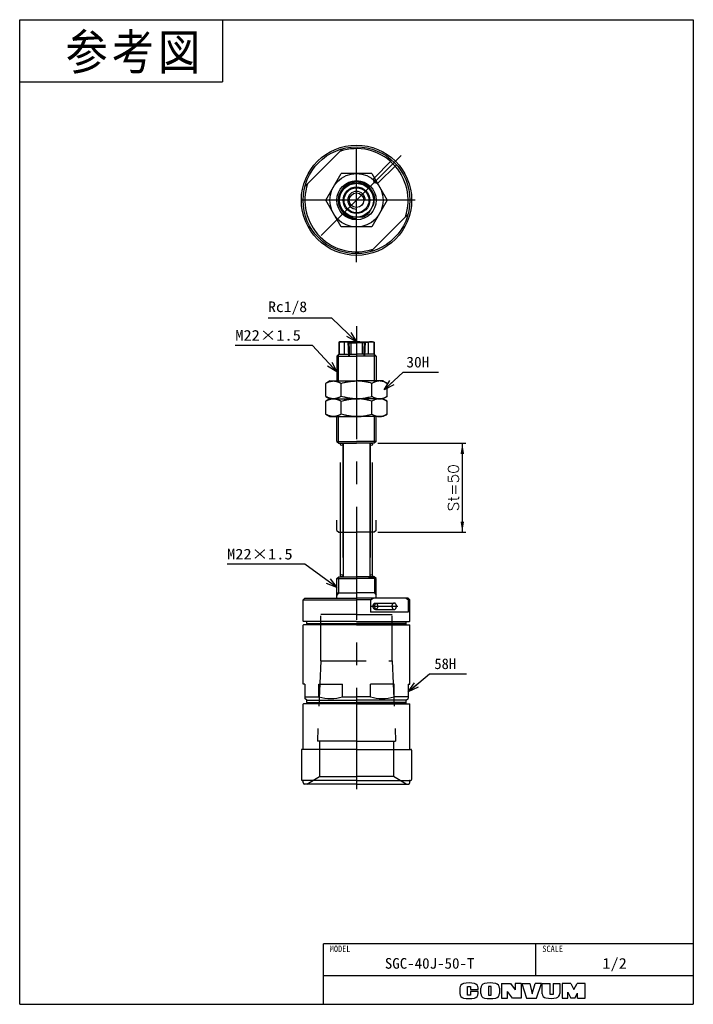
# Model space of a CAD drawing. Extents: x 0 to 189, y 0 to 277.
import ezdxf

# ---------------------------------------------------------------- set-up
doc = ezdxf.new("R2010")
doc.units = 0
for name, pattern in [('CENTER', [50.8, 31.75, -6.35, 6.35, -6.35]), ('DASHED', [19.05, 12.7, -6.35]), ('PHANTOM', [63.5, 31.75, -6.35, 6.35, -6.35, 6.35, -6.35])]:
    doc.linetypes.add(name, pattern=pattern)
doc.layers.get('0').update_dxf_attribs({"linetype": 'CONTINUOUS'})
doc.layers.get('DEFPOINTS').update_dxf_attribs({"linetype": 'CONTINUOUS'})
doc.styles.add('MX_DIMTXSTY_2', font='txt.sh', dxfattribs={"width": 1.05, "bigfont": 'extfont'})
doc.styles.add('MX_NOTE_STANDARD', font='txt.sh', dxfattribs={"bigfont": 'extfont'})
doc.dimstyles.new('MX_DIMSTYLE_参考図', dxfattribs={"dimtxt": 3, "dimasz": 2.5, "dimexe": 1, "dimexo": 1, "dimgap": 1, "dimtad": 1, "dimlfac": 2, "dimdsep": 46, "dimtxsty": 'MX_NOTE_STANDARD', "dimblk1": 'OPEN30', "dimblk2": 'OPEN30', "dimsah": 1, "dimcen": 2.5, "dimadec": 0, "dimazin": 0, "dimtfac": 1, "dimtmove": 0, "dimatfit": 3, "dimldrblk": 'OPEN30', "dimfxl": 1, "dimtzin": 0, "dimarcsym": 0})
doc.dimstyles.new('MXDIMSTYLE', dxfattribs={"dimtxt": 3, "dimasz": 2.5, "dimexe": 1, "dimexo": 1, "dimgap": 1, "dimtad": 1, "dimdsep": 46, "dimtxsty": 'MX_NOTE_STANDARD', "dimblk1": 'OPEN30', "dimblk2": 'OPEN30', "dimsah": 1, "dimcen": 2.5, "dimadec": 0, "dimazin": 0, "dimtfac": 1, "dimtmove": 0, "dimatfit": 3, "dimldrblk": 'OPEN30', "dimfxl": 1, "dimtzin": 0, "dimarcsym": 0})

# ---------------------------------------------------------------- blocks, each defined once
blk = doc.blocks.new('*D1')
at = {"color": 22, "linetype": 'CONTINUOUS'}
for p, q in [((100.678667, 157.624973), (125.424213, 157.624973)), ((124.424213, 157.624973), (124.424213, 132.624973)), ((100.678667, 132.624973), (125.424213, 132.624973))]:
    blk.add_line(p, q, dxfattribs=at)
for points in [[(123.924212, 154.624973), (124.924214, 154.624973), (124.424213, 157.624973)], [(124.924214, 135.624973), (123.924212, 135.624973), (124.424213, 132.624973)]]:
    blk.add_solid(points, dxfattribs=at)
at = {"layer": 'DEFPOINTS', "color": 0, "linetype": 'CONTINUOUS'}
for p in [(99.678667, 157.624973), (99.678667, 132.624973), (124.424213, 132.624973)]:
    blk.add_point(p, dxfattribs=at)
at = {"color": 22, "linetype": 'CONTINUOUS', "insert": (121.924213, 145.124973), "char_height": 3, "attachment_point": 5, "rotation": 90, "style": 'MX_DIMTXSTY_2'}
blk.add_mtext('\\A1;St=50', dxfattribs=at)
blk = doc.blocks.new('_OPEN30')
at = {"color": 0, "linetype": 'ByBlock', "lineweight": -2}
for p, q in [((-1, 0.267949), (0, 0)), ((0, 0), (-1, -0.267949)), ((0, 0), (-1, 0))]:
    blk.add_line(p, q, dxfattribs=at)

msp = doc.modelspace()

# ---------------------------------------------------------------- linework, layer by layer
at = {"color": 150, "linetype": 'CONTINUOUS'}
for p, q in [((0, 0), (0, 276.625)), ((0, 276.625), (189.3573, 276.625)), ((57, 276.625), (57, 259.125)), ((189.3573, 276.625), (189.3573, 0)), ((0, 259.125), (57, 259.125)), ((0, 0), (189.3573, 0))]:
    msp.add_line(p, q, dxfattribs=at)
at = {"color": 7, "linetype": 'CENTER'}
for p, q in [((94.6787, 208.5076), (94.6787, 243.3965)), ((107.2407, 238.4633), (82.7533, 213.9759)), ((111.1787, 225.9012), (78.1787, 225.9012)), ((94.6787, 190.5558), (94.6787, 60.4271)), ((98.8519, 111.825), (106.2963, 111.825))]:
    msp.add_line(p, q, dxfattribs=at)
at = {"color": 254, "linetype": 'CONTINUOUS'}
for p, q in [((90.7778, 240.3851), (80.1948, 229.8021)), ((86.0184, 225.9012), (90.3485, 233.4012)), ((99.0088, 233.4012), (90.3485, 233.4012)), ((99.0088, 233.4012), (103.3389, 225.9012)), ((89.7844, 226.9242), (91.3457, 229.6283)), ((93.1174, 230.6512), (96.2399, 230.6512)), ((98.0117, 229.6283), (99.5729, 226.9242)), ((90.3485, 218.4012), (86.0184, 225.9012)), ((91.3457, 222.1742), (89.7844, 224.8783)), ((99.5729, 224.8783), (98.0117, 222.1742)), ((103.3389, 225.9012), (99.0088, 218.4012)), ((109.1626, 222.0004), (98.5796, 211.4173)), ((96.2399, 221.1512), (93.1174, 221.1512)), ((99.0088, 218.4012), (90.3485, 218.4012)), ((89.9287, 186.125), (89.6787, 185.9806)), ((89.6787, 185.9806), (89.6787, 182.625)), ((89.7844, 185.9806), (89.6787, 185.9806)), ((89.7844, 185.9806), (89.7844, 182.625)), ((90.565, 186.125), (89.9287, 186.125)), ((94.6787, 186.125), (90.565, 186.125)), ((91.3457, 182.625), (91.3457, 185.9806)), ((93.1174, 185.9806), (91.3457, 185.9806)), ((93.1174, 185.9806), (93.1174, 182.625)), ((94.6787, 186.125), (98.7923, 186.125)), ((96.2399, 185.9806), (98.0117, 185.9806)), ((96.2399, 185.9806), (96.2399, 182.625)), ((98.0117, 182.625), (98.0117, 185.9806)), ((98.7923, 186.125), (99.4287, 186.125)), ((99.4287, 186.125), (99.6787, 185.9806)), ((99.5729, 185.9806), (99.6787, 185.9806)), ((99.5729, 185.9806), (99.5729, 182.625)), ((99.6787, 185.9806), (99.6787, 182.625)), ((89.1787, 182.125), (89.6787, 182.625)), ((89.6787, 182.625), (89.7844, 182.625)), ((89.6787, 182.625), (94.6787, 182.625)), ((89.7844, 182.625), (91.3457, 182.625)), ((90.4287, 182.625), (90.9787, 182.625)), ((91.3457, 182.625), (93.1174, 182.625)), ((93.1174, 182.625), (94.6787, 182.625)), ((96.2399, 182.625), (94.6787, 182.625)), ((99.6787, 182.625), (94.6787, 182.625)), ((98.0117, 182.625), (96.2399, 182.625)), ((99.5729, 182.625), (98.0117, 182.625)), ((98.9287, 182.625), (98.3787, 182.625)), ((99.6787, 182.625), (99.5729, 182.625)), ((100.1787, 182.125), (99.6787, 182.625)), ((89.1787, 182.125), (94.6787, 182.125)), ((89.1787, 182.125), (89.1787, 175.125)), ((100.1787, 182.125), (94.6787, 182.125)), ((100.1787, 182.125), (100.1787, 175.125)), ((87.1787, 175.125), (86.0184, 174.4551)), ((86.0184, 170.7948), (86.0184, 174.4551)), ((87.1787, 175.125), (88.1835, 175.125)), ((87.1787, 175.125), (89.3347, 175.125)), ((88.1835, 175.125), (94.6787, 175.125)), ((90.3485, 170.7948), (90.3485, 174.4551)), ((101.1739, 175.125), (94.6787, 175.125)), ((99.0088, 170.7948), (99.0088, 174.4551)), ((102.1787, 175.125), (100.0227, 175.125)), ((102.1787, 175.125), (101.1739, 175.125)), ((102.1787, 175.125), (103.3389, 174.4551)), ((103.3389, 170.7948), (103.3389, 174.4551)), ((86.0184, 170.7948), (87.1787, 170.125)), ((87.1787, 170.125), (86.0184, 169.4551)), ((86.0184, 165.7948), (86.0184, 169.4551)), ((87.1787, 170.125), (88.1835, 170.125)), ((87.1787, 170.125), (88.1835, 170.125)), ((87.1787, 170.125), (89.3347, 170.125)), ((87.1787, 170.125), (89.3347, 170.125)), ((87.1787, 170.125), (94.6787, 170.125)), ((88.1835, 170.125), (94.6787, 170.125)), ((88.1835, 170.125), (94.6787, 170.125)), ((90.3485, 165.7948), (90.3485, 169.4551)), ((102.1787, 170.125), (94.6787, 170.125)), ((101.1739, 170.125), (94.6787, 170.125)), ((101.1739, 170.125), (94.6787, 170.125)), ((99.0088, 165.7948), (99.0088, 169.4551)), ((102.1787, 170.125), (100.0227, 170.125)), ((102.1787, 170.125), (100.0227, 170.125)), ((102.1787, 170.125), (101.1739, 170.125)), ((102.1787, 170.125), (101.1739, 170.125)), ((103.3389, 170.7948), (102.1787, 170.125)), ((102.1787, 170.125), (103.3389, 169.4551)), ((103.3389, 165.7948), (103.3389, 169.4551)), ((86.0184, 165.7948), (87.1787, 165.125)), ((87.1787, 165.125), (88.1835, 165.125)), ((87.1787, 165.125), (89.3347, 165.125)), ((88.1835, 165.125), (94.6787, 165.125)), ((89.1787, 158.125), (89.1787, 165.125)), ((101.1739, 165.125), (94.6787, 165.125)), ((102.1787, 165.125), (100.0227, 165.125)), ((100.1787, 158.125), (100.1787, 165.125)), ((102.1787, 165.125), (101.1739, 165.125)), ((103.3389, 165.7948), (102.1787, 165.125)), ((89.1787, 158.125), (89.6787, 157.625)), ((89.1787, 158.125), (94.6787, 158.125)), ((100.1787, 158.125), (94.6787, 158.125)), ((100.1787, 158.125), (99.6787, 157.625)), ((89.6787, 157.625), (94.6787, 157.625)), ((90.4287, 157.625), (90.9287, 157.625)), ((90.9287, 157.625), (90.9287, 139.0911)), ((99.6787, 157.625), (94.6787, 157.625)), ((98.4287, 157.625), (98.4287, 139.0911)), ((98.9287, 157.625), (98.4287, 157.625)), ((90.9287, 139.0911), (90.9287, 120.125)), ((98.4287, 139.0911), (98.4287, 120.125)), ((89.1787, 119.625), (89.6787, 120.125)), ((89.1787, 119.625), (94.6787, 119.625)), ((89.1787, 114.125), (89.1787, 119.625)), ((89.6787, 120.125), (94.6787, 120.125)), ((89.6787, 120.125), (94.6787, 120.125)), ((99.6787, 120.125), (94.6787, 120.125)), ((99.6787, 120.125), (94.6787, 120.125)), ((100.1787, 119.625), (94.6787, 119.625)), ((98.0287, 120.125), (99.6787, 120.125)), ((98.0287, 120.125), (98.4287, 120.125)), ((99.6787, 120.125), (98.2787, 120.125)), ((99.6787, 120.125), (98.2787, 120.125)), ((100.1787, 119.625), (99.6787, 120.125)), ((100.1787, 114.125), (100.1787, 119.625)), ((80.1787, 114.125), (79.6787, 113.625)), ((79.6787, 107.675), (79.6787, 113.625)), ((79.6787, 113.625), (94.6787, 113.625)), ((80.1787, 114.125), (94.6787, 114.125)), ((89.1787, 115.625), (94.6787, 115.625)), ((100.1787, 115.625), (94.6787, 115.625)), ((109.1787, 114.125), (94.6787, 114.125)), ((98.5796, 113.625), (94.6787, 113.625)), ((98.5796, 113.625), (99.3296, 114.125)), ((98.5796, 113.625), (98.5796, 110.125)), ((109.1626, 113.625), (108.4125, 114.125)), ((109.1626, 113.625), (109.1626, 110.125)), ((109.6787, 113.625), (109.1626, 113.625)), ((109.1787, 114.125), (109.6787, 113.625)), ((109.6787, 107.675), (109.6787, 113.625)), ((109.1626, 110.125), (98.5796, 110.125)), ((79.6787, 107.675), (79.7787, 107.575)), ((79.7787, 106.575), (79.6787, 106.475)), ((79.6787, 89.925), (79.6787, 106.475)), ((94.6787, 107.575), (79.7787, 107.575)), ((94.6787, 106.575), (79.7787, 106.575)), ((80.6787, 107.575), (80.0287, 107.575)), ((80.6787, 106.9404), (80.6787, 107.575)), ((80.8787, 106.825), (80.6787, 106.9404)), ((80.6787, 106.9404), (94.6787, 106.9404)), ((80.8787, 106.825), (80.6787, 106.7095)), ((80.6787, 106.575), (80.6787, 106.7095)), ((80.6787, 106.7095), (94.6787, 106.7095)), ((80.8787, 106.825), (94.6787, 106.825)), ((94.6787, 107.575), (109.5787, 107.575)), ((108.6787, 106.9404), (94.6787, 106.9404)), ((108.4787, 106.825), (94.6787, 106.825)), ((108.6787, 106.7095), (94.6787, 106.7095)), ((94.6787, 106.575), (109.5787, 106.575)), ((108.4787, 106.825), (108.6787, 106.9404)), ((108.4787, 106.825), (108.6787, 106.7095)), ((108.6787, 107.575), (109.3287, 107.575)), ((108.6787, 106.9404), (108.6787, 107.575)), ((108.6787, 106.575), (108.6787, 106.7095)), ((109.6787, 107.675), (109.5787, 107.575)), ((109.5787, 106.575), (109.6787, 106.475)), ((109.6787, 89.925), (109.6787, 106.475)), ((80.1787, 89.925), (79.6787, 89.925)), ((80.1787, 89.925), (80.1787, 85.925)), ((84.1026, 89.925), (90.7547, 89.925)), ((84.1026, 86.425), (84.1026, 89.925)), ((90.7547, 86.425), (90.7547, 89.925)), ((98.6026, 86.425), (98.6026, 89.925)), ((105.2547, 89.925), (98.6026, 89.925)), ((105.2547, 86.425), (105.2547, 89.925)), ((109.1787, 89.925), (109.1787, 85.925)), ((109.1787, 89.925), (109.6787, 89.925)), ((80.1787, 86.425), (84.1026, 86.425)), ((80.6787, 85.425), (80.1787, 85.925)), ((90.7547, 86.425), (94.6787, 86.425)), ((98.6026, 86.425), (94.6787, 86.425)), ((109.1787, 86.425), (105.2547, 86.425)), ((108.6787, 85.425), (109.1787, 85.925)), ((79.7787, 84.425), (79.6787, 84.325)), ((79.6787, 71.725), (79.6787, 84.325)), ((94.6787, 84.425), (79.7787, 84.425)), ((80.6787, 84.7904), (80.6787, 85.425)), ((80.6787, 85.425), (94.6787, 85.425)), ((80.8787, 84.675), (80.6787, 84.7904)), ((80.6787, 84.7904), (94.6787, 84.7904)), ((80.8787, 84.675), (80.6787, 84.5595)), ((80.6787, 84.425), (80.6787, 84.5595)), ((80.6787, 84.5595), (94.6787, 84.5595)), ((80.8787, 84.675), (94.6787, 84.675)), ((108.6787, 85.425), (94.6787, 85.425)), ((108.6787, 84.7904), (94.6787, 84.7904)), ((108.4787, 84.675), (94.6787, 84.675)), ((108.6787, 84.5595), (94.6787, 84.5595)), ((94.6787, 84.425), (109.5787, 84.425)), ((108.4787, 84.675), (108.6787, 84.7904)), ((108.4787, 84.675), (108.6787, 84.5595)), ((108.6787, 84.7904), (108.6787, 85.425)), ((108.6787, 84.425), (108.6787, 84.5595)), ((109.5787, 84.425), (109.6787, 84.325)), ((109.6787, 71.725), (109.6787, 84.325)), ((79.1787, 71.375), (79.1787, 63.125)), ((94.6787, 71.625), (79.4287, 71.625)), ((79.9287, 71.625), (79.7787, 71.625)), ((94.6787, 71.625), (109.9287, 71.625)), ((109.4287, 71.625), (109.5787, 71.625)), ((110.1787, 71.375), (110.1787, 63.125)), ((94.6787, 62.875), (79.4287, 62.875)), ((79.6787, 62.275), (79.6787, 62.775)), ((79.9287, 62.875), (79.7787, 62.875)), ((94.6787, 61.875), (80.0787, 61.875)), ((94.6787, 62.875), (109.9287, 62.875)), ((94.6787, 61.875), (109.2787, 61.875)), ((109.4287, 62.875), (109.5787, 62.875)), ((109.6787, 62.275), (109.6787, 62.775))]:
    msp.add_line(p, q, dxfattribs=at)
at = {"color": 7, "linetype": 'DASHED'}
for p, q in [((99.3456, 231.8409), (104.6298, 237.1251)), ((100.6184, 230.5681), (105.9026, 235.8523)), ((99.3456, 231.8409), (99.6145, 230.8371)), ((99.3456, 231.8409), (99.982, 231.2045)), ((100.6184, 230.5681), (99.6145, 230.8371)), ((100.6184, 230.5681), (99.982, 231.2045)), ((92.524, 185.8254), (92.1913, 186.125)), ((92.2083, 186.125), (92.418, 182.125)), ((92.524, 185.8254), (92.6287, 183.829)), ((92.524, 185.8254), (94.6787, 185.8254)), ((96.8333, 185.8254), (94.6787, 185.8254)), ((96.8333, 185.8254), (96.7287, 183.829)), ((96.8333, 185.8254), (97.166, 186.125)), ((97.149, 186.125), (96.9394, 182.125)), ((92.6287, 183.829), (92.6287, 182.125)), ((96.7287, 183.829), (96.7287, 182.125)), ((92.418, 182.125), (94.6787, 182.125)), ((99.982, 112.725), (99.6145, 111.825)), ((99.6145, 111.825), (99.982, 110.925)), ((99.982, 112.725), (105.2853, 112.725)), ((99.982, 110.925), (105.2853, 110.925)), ((94.6787, 109.525), (84.6787, 109.525)), ((84.6787, 96.475), (84.6787, 109.525)), ((94.6787, 109.525), (104.6787, 109.525)), ((104.6787, 96.475), (104.6787, 109.525)), ((84.6787, 96.475), (83.684, 73.925)), ((84.6787, 96.475), (104.6787, 96.475)), ((104.6787, 96.475), (105.6734, 73.925)), ((94.6787, 73.925), (83.684, 73.925)), ((84.3037, 73.925), (84.3037, 64.025)), ((94.6787, 73.925), (105.6734, 73.925)), ((105.0537, 73.925), (105.0537, 64.025)), ((80.6787, 61.875), (84.3037, 64.025)), ((84.3037, 64.025), (94.6787, 64.025)), ((105.0537, 64.025), (94.6787, 64.025)), ((108.6787, 61.875), (105.0537, 64.025))]:
    msp.add_line(p, q, dxfattribs=at)
at = {"color": 7, "linetype": 'CONTINUOUS'}
for p, q in [((89.5787, 175.125), (89.5787, 182.525)), ((99.7787, 175.125), (99.7787, 182.525)), ((89.5787, 157.725), (89.5787, 165.125)), ((99.7787, 157.725), (99.7787, 165.125)), ((89.5847, 120.031), (89.5847, 115.625)), ((99.7727, 120.031), (99.7727, 115.625)), ((89.5847, 115.625), (89.1787, 114.9218)), ((99.7727, 115.625), (100.1787, 114.9218))]:
    msp.add_line(p, q, dxfattribs=at)
at = {"color": 7, "linetype": 'PHANTOM'}
for p, q in [((90.2037, 120.425), (90.2037, 157.325)), ((90.8037, 157.325), (90.8037, 120.425)), ((98.5537, 157.325), (98.5537, 120.425)), ((99.1537, 120.425), (99.1537, 157.325)), ((89.1787, 133.125), (89.1787, 136.0484)), ((100.1787, 133.125), (100.1787, 136.0484)), ((89.1787, 133.125), (89.6787, 132.625)), ((100.1787, 133.125), (99.6787, 132.625)), ((89.6787, 132.625), (94.6787, 132.625)), ((99.6787, 132.625), (94.6787, 132.625)), ((84.1026, 89.925), (90.7547, 89.925)), ((105.2547, 89.925), (98.6026, 89.925))]:
    msp.add_line(p, q, dxfattribs=at)
at = {"color": 255, "linetype": 'CONTINUOUS'}
for p, q in [((189.3573, 17), (85.3573, 17)), ((85.3573, 0), (85.3573, 17)), ((145.1063, 8), (145.1063, 17)), ((189.3573, 8), (85.3573, 8))]:
    msp.add_line(p, q, dxfattribs=at)
at = {"color": 220, "linetype": 'CONTINUOUS'}
for p, q in [((135.4573, 5.8919), (135.4573, 1.7119)), ((135.4573, 5.8919), (137.9573, 5.8919)), ((137.9573, 5.8919), (139.2573, 4.0806)), ((140.9573, 5.8919), (139.2573, 5.8919)), ((139.2573, 5.8919), (139.2573, 4.0806)), ((140.9573, 5.8919), (140.9573, 1.7119)), ((141.1373, 5.8919), (142.5073, 1.7119)), ((141.1373, 5.8919), (143.3873, 5.8919)), ((143.3873, 5.8919), (144.0573, 2.9119)), ((144.0573, 2.9119), (144.8573, 5.8919)), ((146.6573, 5.8919), (144.8573, 5.8919)), ((145.2573, 1.7119), (146.6573, 5.8919)), ((146.9073, 2.963), (146.9073, 5.8919)), ((146.9073, 5.8919), (149.1573, 5.8919)), ((149.1573, 2.7119), (149.1573, 5.8919)), ((149.9373, 5.8919), (151.8073, 5.8919)), ((149.9373, 5.8919), (149.9373, 2.7119)), ((151.8073, 5.8919), (151.8073, 3.0119)), ((152.4873, 5.8919), (152.4873, 1.7119)), ((154.9573, 5.8919), (152.4873, 5.8919)), ((154.9573, 5.8919), (155.7773, 4.1919)), ((155.7773, 4.1919), (156.7173, 5.8919)), ((158.9573, 5.8919), (156.7173, 5.8919)), ((158.9573, 1.7119), (158.9573, 5.8919)), ((123.7573, 4.5846), (123.7573, 3.0193)), ((125.9073, 5.0419), (126.7573, 5.0419)), ((125.9073, 2.5919), (125.9073, 5.0419)), ((126.7573, 5.0419), (126.7573, 4.1619)), ((126.7573, 4.1619), (128.8573, 4.1619)), ((128.8573, 3.5919), (126.7573, 3.5919)), ((126.7573, 3.5919), (126.7573, 2.5919)), ((128.8573, 4.1619), (128.8573, 4.5846)), ((128.8573, 3.0193), (128.8573, 3.5919)), ((129.6073, 3.033), (129.6073, 4.5709)), ((132.5573, 5.0419), (131.8073, 5.0419)), ((131.8073, 5.0419), (131.8073, 2.5919)), ((132.5573, 2.5919), (132.5573, 5.0419)), ((134.8373, 4.5709), (134.8373, 3.033)), ((138.5373, 1.7119), (137.1373, 3.6119)), ((137.1373, 1.7119), (137.1373, 3.6119)), ((154.0473, 3.3665), (154.9573, 1.7119)), ((154.0473, 1.7119), (154.0473, 3.3665)), ((156.0573, 1.7119), (156.8073, 3.1619)), ((156.8073, 1.7119), (156.8073, 3.1619)), ((126.7573, 2.5919), (125.9073, 2.5919)), ((131.8073, 2.5919), (132.5573, 2.5919)), ((135.4573, 1.7119), (137.1373, 1.7119)), ((140.9573, 1.7119), (138.5373, 1.7119)), ((142.5073, 1.7119), (145.2573, 1.7119)), ((149.9373, 2.7119), (149.1573, 2.7119)), ((152.4873, 1.7119), (154.0773, 1.7119)), ((156.0573, 1.7119), (154.9573, 1.7119)), ((156.8073, 1.7119), (158.9573, 1.7119))]:
    msp.add_line(p, q, dxfattribs=at)
at = {"color": 254, "linetype": 'CONTINUOUS'}
for centre, radius in [((94.6787, 225.9012), 15.5), ((94.6787, 225.9012), 15), ((94.6787, 225.9012), 7.5), ((94.6787, 225.9012), 5.5), ((94.6787, 225.9012), 4.75), ((94.6787, 225.9012), 3.75), ((94.6787, 225.9012), 3.5), ((94.6787, 225.9012), 2.05), ((90.5037, 157.325), 0.3), ((98.8537, 157.325), 0.3), ((90.5037, 120.425), 0.3), ((90.5037, 120.425), 0.3), ((98.8537, 120.425), 0.3), ((98.8537, 120.425), 0.3)]:
    msp.add_circle(centre, radius, dxfattribs=at)
for centre, radius, start, end in [((94.6787, 225.9012), 14.5, 341.291555, 108.708445), ((94.6787, 225.9012), 14.5, 161.291555, 288.708445), ((94.6787, 225.9012), 5, 108.194872, 131.805128), ((94.6787, 225.9012), 5, 48.194872, 71.805128), ((94.6787, 225.9012), 5, 168.194872, 191.805128), ((94.6787, 225.9012), 5, 348.194872, 11.805128), ((94.6787, 225.9012), 5, 228.194872, 251.805128), ((94.6787, 225.9012), 5, 288.194872, 311.805128), ((87.4287, 97.2375), 11.3125, 252.901576, 287.098424), ((101.9287, 97.2375), 11.3125, 252.901576, 287.098424), ((79.4287, 71.375), 0.25, 90, 180), ((79.7787, 71.725), 0.1, 180, 270), ((109.5787, 71.725), 0.1, 270, 0), ((109.9287, 71.375), 0.25, 0, 90), ((79.4287, 63.125), 0.25, 180, 270), ((79.7787, 62.775), 0.1, 90, 180), ((80.0787, 62.275), 0.4, 180, 270), ((109.2787, 62.275), 0.4, 270, 0), ((109.5787, 62.775), 0.1, 0, 90), ((109.9287, 63.125), 0.25, 270, 0)]:
    msp.add_arc(centre, radius, start, end, dxfattribs=at)
at = {"color": 7, "linetype": 'CONTINUOUS'}
for radius in [5.125, 2.4703]:
    msp.add_arc((94.6787, 225.9012), radius, 0, 270, dxfattribs=at)
at = {"color": 220, "linetype": 'CONTINUOUS'}
for centre, radius, start, end in [((125.0573, 4.5846), 1.3, 101.631293, 180), ((126.3073, -1.4881), 7.5, 78.368707, 101.631293), ((127.5573, 4.5846), 1.3, 0, 78.368707), ((130.9073, 4.5709), 1.3, 102.245257, 180), ((132.2223, -1.4881), 7.5, 77.754743, 102.245257), ((133.5373, 4.5709), 1.3, 0, 77.754743), ((125.0573, 3.0193), 1.3, 180, 258.368707), ((127.5573, 3.0193), 1.3, 281.631293, 0), ((130.9073, 3.033), 1.3, 180, 257.754743), ((133.5373, 3.033), 1.3, 282.245257, 0), ((148.1073, 2.963), 1.2, 180, 259.765703), ((150.6073, 3.0119), 1.2, 282.475783, 0), ((126.3073, 9.0919), 7.5, 258.368707, 281.631293), ((132.2223, 9.0919), 7.5, 257.754743, 282.245257), ((149.2356, 9.2119), 7.55, 259.765703, 282.475783)]:
    msp.add_arc(centre, radius, start, end, dxfattribs=at)
at = {"color": 7, "linetype": 'DASHED'}
msp.add_ellipse((99.982, 111.825), major_axis=(0, 0.9), ratio=0.707107, dxfattribs=at)
for major_axis, ratio, end_param in [((0, 0.9), 0.728339, 3.1415928), ((0, -0.9), 0.685874, 3.14159265)]:
    msp.add_ellipse((105.2853, 111.825), major_axis=major_axis, ratio=ratio, start_param=0, end_param=end_param, dxfattribs=at)
at = {"color": 254, "linetype": 'CONTINUOUS'}
for points, start_tangent, end_tangent in [([(89.7844, 185.9806), (89.9773, 186.0422), (90.1716, 186.0876), (90.3679, 186.1155), (90.565, 186.125)], (0.93962037, 0.34221858), (0.99999913, 0.00131797)), ([(90.565, 186.125), (90.7087, 186.12), (90.8524, 186.105), (91.1398, 186.0458), (91.3457, 185.9806)], (0.99999986, -0.00052155), (0.93926653, -0.34318857)), ([(93.1174, 185.9806), (93.4557, 186.0355), (93.7591, 186.0741), (94.064, 186.1021), (94.3709, 186.1192), (94.6787, 186.125)], (0.98399362, 0.17820372), (0.99999999, 0.00016733)), ([(96.2399, 185.9806), (95.9016, 186.0355), (95.5982, 186.0741), (95.2933, 186.1021), (94.9864, 186.1192), (94.6787, 186.125)], (-0.98399362, 0.17820372), (-0.99999999, 0.00016733)), ([(98.7923, 186.125), (98.6486, 186.12), (98.5049, 186.105), (98.2175, 186.0458), (98.0117, 185.9806)], (-0.99999986, -0.00052155), (-0.93926653, -0.34318857)), ([(99.5729, 185.9806), (99.3801, 186.0422), (99.1857, 186.0876), (98.9894, 186.1155), (98.7923, 186.125)], (-0.93962037, 0.34221858), (-0.99999913, 0.00131797)), ([(86.0184, 174.4551), (86.2804, 174.5993), (86.5443, 174.7294), (86.8108, 174.844), (87.0791, 174.9411), (87.3527, 175.02), (87.6277, 175.0777), (87.9053, 175.1131), (88.1835, 175.125)], (0.86489484, 0.5019531), (0.99999936, 0.00113208)), ([(88.1835, 175.125), (88.3375, 175.1213), (88.5898, 175.0996), (88.8415, 175.0588), (89.0936, 174.9993), (89.3446, 174.9222), (89.5976, 174.8273), (89.849, 174.7171), (90.0996, 174.5925), (90.3485, 174.4551)], (0.99999997, -0.00023091), (0.86500821, -0.50175771)), ([(90.3485, 174.4551), (91.1455, 174.6685), (91.5479, 174.7628), (91.9523, 174.8478), (92.3616, 174.923), (92.7727, 174.9873), (93.1868, 175.0401), (93.6022, 175.0806), (94.1395, 175.1138), (94.6787, 175.125)], (0.9603183, 0.27890637), (0.99999997, 0.00022774)), ([(99.0088, 174.4551), (98.2119, 174.6685), (97.8095, 174.7628), (97.405, 174.8478), (96.9958, 174.923), (96.5846, 174.9873), (96.1706, 175.0401), (95.7551, 175.0806), (95.2178, 175.1138), (94.6787, 175.125)], (-0.9603183, 0.27890637), (-0.99999997, 0.00022774)), ([(101.1739, 175.125), (101.0199, 175.1213), (100.7676, 175.0996), (100.5159, 175.0588), (100.2637, 174.9993), (100.0127, 174.9222), (99.7598, 174.8273), (99.5083, 174.7171), (99.2577, 174.5925), (99.0088, 174.4551)], (-0.99999997, -0.00023091), (-0.86500821, -0.50175771)), ([(103.3389, 174.4551), (103.0769, 174.5993), (102.8131, 174.7294), (102.5465, 174.844), (102.2782, 174.9411), (102.0046, 175.02), (101.7297, 175.0777), (101.452, 175.1131), (101.1739, 175.125)], (-0.86489484, 0.5019531), (-0.99999936, 0.00113208)), ([(88.1835, 170.125), (88.0295, 170.1286), (87.7772, 170.1503), (87.5255, 170.1911), (87.2733, 170.2507), (87.0224, 170.3278), (86.7694, 170.4226), (86.518, 170.5328), (86.2674, 170.6575), (86.0184, 170.7948)], (-0.99999997, 0.00023091), (-0.86500821, 0.50175771)), ([(86.0184, 169.4551), (86.2804, 169.5993), (86.5443, 169.7294), (86.8108, 169.844), (87.0791, 169.9411), (87.3527, 170.02), (87.6277, 170.0777), (87.9053, 170.1131), (88.1835, 170.125)], (0.86489484, 0.5019531), (0.99999936, 0.00113208)), ([(90.3485, 170.7948), (90.0865, 170.6506), (89.8227, 170.5206), (89.5561, 170.4059), (89.2878, 170.3088), (89.0142, 170.23), (88.7393, 170.1723), (88.4616, 170.1369), (88.1835, 170.125)], (-0.86489484, -0.5019531), (-0.99999936, -0.00113208)), ([(88.1835, 170.125), (88.3375, 170.1213), (88.5898, 170.0996), (88.8415, 170.0588), (89.0936, 169.9993), (89.3446, 169.9222), (89.5976, 169.8273), (89.849, 169.7171), (90.0996, 169.5925), (90.3485, 169.4551)], (0.99999997, -0.00023091), (0.86500821, -0.50175771)), ([(94.6787, 170.125), (94.1391, 170.1362), (93.5995, 170.1696), (93.1898, 170.2095), (92.7814, 170.2614), (92.3734, 170.3249), (91.9672, 170.3993), (91.5597, 170.4845), (91.1544, 170.5792), (90.3485, 170.7948)], (-0.99999997, 0.00022893), (-0.96030867, 0.27893952)), ([(90.3485, 169.4551), (91.1455, 169.6685), (91.5479, 169.7628), (91.9523, 169.8478), (92.3616, 169.923), (92.7727, 169.9873), (93.1868, 170.0401), (93.6022, 170.0806), (94.1395, 170.1138), (94.6787, 170.125)], (0.9603183, 0.27890637), (0.99999997, 0.00022774)), ([(94.6787, 170.125), (95.2183, 170.1362), (95.7579, 170.1696), (96.1675, 170.2095), (96.5759, 170.2614), (96.9839, 170.3249), (97.3901, 170.3993), (97.7976, 170.4845), (98.203, 170.5792), (99.0088, 170.7948)], (0.99999997, 0.00022893), (0.96030867, 0.27893952)), ([(99.0088, 169.4551), (98.2119, 169.6685), (97.8095, 169.7628), (97.405, 169.8478), (96.9958, 169.923), (96.5846, 169.9873), (96.1706, 170.0401), (95.7551, 170.0806), (95.2178, 170.1138), (94.6787, 170.125)], (-0.9603183, 0.27890637), (-0.99999997, 0.00022774)), ([(99.0088, 170.7948), (99.2708, 170.6506), (99.5346, 170.5206), (99.8012, 170.4059), (100.0695, 170.3088), (100.3431, 170.23), (100.6181, 170.1723), (100.8957, 170.1369), (101.1739, 170.125)], (0.86489484, -0.5019531), (0.99999936, -0.00113208)), ([(101.1739, 170.125), (101.0199, 170.1213), (100.7676, 170.0996), (100.5159, 170.0588), (100.2637, 169.9993), (100.0127, 169.9222), (99.7598, 169.8273), (99.5083, 169.7171), (99.2577, 169.5925), (99.0088, 169.4551)], (-0.99999997, -0.00023091), (-0.86500821, -0.50175771)), ([(101.1739, 170.125), (101.3279, 170.1286), (101.5801, 170.1503), (101.8319, 170.1911), (102.084, 170.2507), (102.335, 170.3278), (102.588, 170.4226), (102.8394, 170.5328), (103.09, 170.6575), (103.3389, 170.7948)], (0.99999997, 0.00023091), (0.86500821, 0.50175771)), ([(103.3389, 169.4551), (103.0769, 169.5993), (102.8131, 169.7294), (102.5465, 169.844), (102.2782, 169.9411), (102.0046, 170.02), (101.7297, 170.0777), (101.452, 170.1131), (101.1739, 170.125)], (-0.86489484, 0.5019531), (-0.99999936, 0.00113208)), ([(88.1835, 165.125), (88.0295, 165.1286), (87.7772, 165.1503), (87.5255, 165.1911), (87.2733, 165.2507), (87.0224, 165.3278), (86.7694, 165.4226), (86.518, 165.5328), (86.2674, 165.6575), (86.0184, 165.7948)], (-0.99999997, 0.00023091), (-0.86500821, 0.50175771)), ([(90.3485, 165.7948), (90.0865, 165.6506), (89.8227, 165.5206), (89.5561, 165.4059), (89.2878, 165.3088), (89.0142, 165.23), (88.7393, 165.1723), (88.4616, 165.1369), (88.1835, 165.125)], (-0.86489484, -0.5019531), (-0.99999936, -0.00113208)), ([(94.6787, 165.125), (94.1391, 165.1362), (93.5995, 165.1696), (93.1898, 165.2095), (92.7814, 165.2614), (92.3734, 165.3249), (91.9672, 165.3993), (91.5597, 165.4845), (91.1544, 165.5792), (90.3485, 165.7948)], (-0.99999997, 0.00022893), (-0.96030867, 0.27893952)), ([(94.6787, 165.125), (95.2183, 165.1362), (95.7579, 165.1696), (96.1675, 165.2095), (96.5759, 165.2614), (96.9839, 165.3249), (97.3901, 165.3993), (97.7976, 165.4845), (98.203, 165.5792), (99.0088, 165.7948)], (0.99999997, 0.00022893), (0.96030867, 0.27893952)), ([(99.0088, 165.7948), (99.2708, 165.6506), (99.5346, 165.5206), (99.8012, 165.4059), (100.0695, 165.3088), (100.3431, 165.23), (100.6181, 165.1723), (100.8957, 165.1369), (101.1739, 165.125)], (0.86489484, -0.5019531), (0.99999936, -0.00113208)), ([(101.1739, 165.125), (101.3279, 165.1286), (101.5801, 165.1503), (101.8319, 165.1911), (102.084, 165.2507), (102.335, 165.3278), (102.588, 165.4226), (102.8394, 165.5328), (103.09, 165.6575), (103.3389, 165.7948)], (0.99999997, 0.00023091), (0.86500821, 0.50175771))]:
    msp.add_spline(points, degree=3, dxfattribs=dict(at, start_tangent=start_tangent, end_tangent=end_tangent))

# ---------------------------------------------------------------- texts
at = {"color": 255, "linetype": 'CONTINUOUS', "insert": (12.8935, 272.5523), "char_height": 10, "attachment_point": 1, "line_spacing_factor": 0.72}
msp.add_mtext('\\T1.095445;\\W0.912871;\\A1;参考図', dxfattribs=at)
at = {"color": 7, "linetype": 'CONTINUOUS', "char_height": 3, "attachment_point": 4, "line_spacing_factor": 0.72}
for s, insert in [('\\W1.071429;\\A1;Rc1/8', (69.8561, 195.6094)), ('\\W1.129032;\\A1;M22×1.5', (60.6053, 187.9287)), ('\\W1.058824;\\A1;30H', (108.6854, 180.405)), ('\\W1.129032;\\A1;M22×1.5', (58.2952, 126.4588)), ('\\A1;58H', (116.5665, 95.6562))]:
    msp.add_mtext(s, dxfattribs=dict(at, insert=insert))
at = {"color": 140, "linetype": 'CONTINUOUS', "attachment_point": 2}
for s, insert, char_height, line_spacing_factor in [('\\W0.944444;\\A1;MODEL', (90.0699, 16.4954), 1.8, 0.6), ('\\W0.944444;\\A1;SCALE', (149.8189, 16.4954), 1.8, 0.6), ('\\W1.028571;\\A1;SGC-40J-50-T', (115.2318, 13), 3, 0.72), ('\\W1.125000;\\A1;1/2', (167.2318, 13), 3, 0.72)]:
    msp.add_mtext(s, dxfattribs=dict(at, insert=insert, char_height=char_height, line_spacing_factor=line_spacing_factor))

# ---------------------------------------------------------------- dimensions: what is measured, and where the dimension line sits
at = {"color": 22, "linetype": 'CONTINUOUS'}
dim = msp.add_linear_dim(base=(124.4242, 132.625), p1=(99.6787, 157.625), p2=(99.6787, 132.625), angle=90, text='\\A1;St=<>', dimstyle='MX_DIMSTYLE_参考図', override={"dimasz": 3, "dimtxsty": 'MX_DIMTXSTY_2', "dimtzin": 8}, dxfattribs=at)
dim.commit()
dim.dimension.update_dxf_attribs({"geometry": '*D1', "text_midpoint": (124.4242, 145.125), "dimtype": 128})

# ---------------------------------------------------------------- leaders
at = {"color": 7, "linetype": 'CONTINUOUS'}
for points in [[(94.6787, 186.125), (87.7742, 192.8094), (69.8561, 192.8094)], [(89.1787, 177.6452), (82.3107, 185.1287), (60.6053, 185.1287)], [(102.4237, 172.6154), (107.7617, 177.605), (117.6854, 177.605)], [(89.1787, 117.0702), (80.1693, 123.6588), (58.2952, 123.6588)], [(109.1787, 87.7975), (115.2036, 92.8562), (125.5665, 92.8562)]]:
    msp.add_leader(points, dimstyle='MXDIMSTYLE', override={"dimasz": 3}, dxfattribs=at)

doc.saveas('drawing.dxf')
